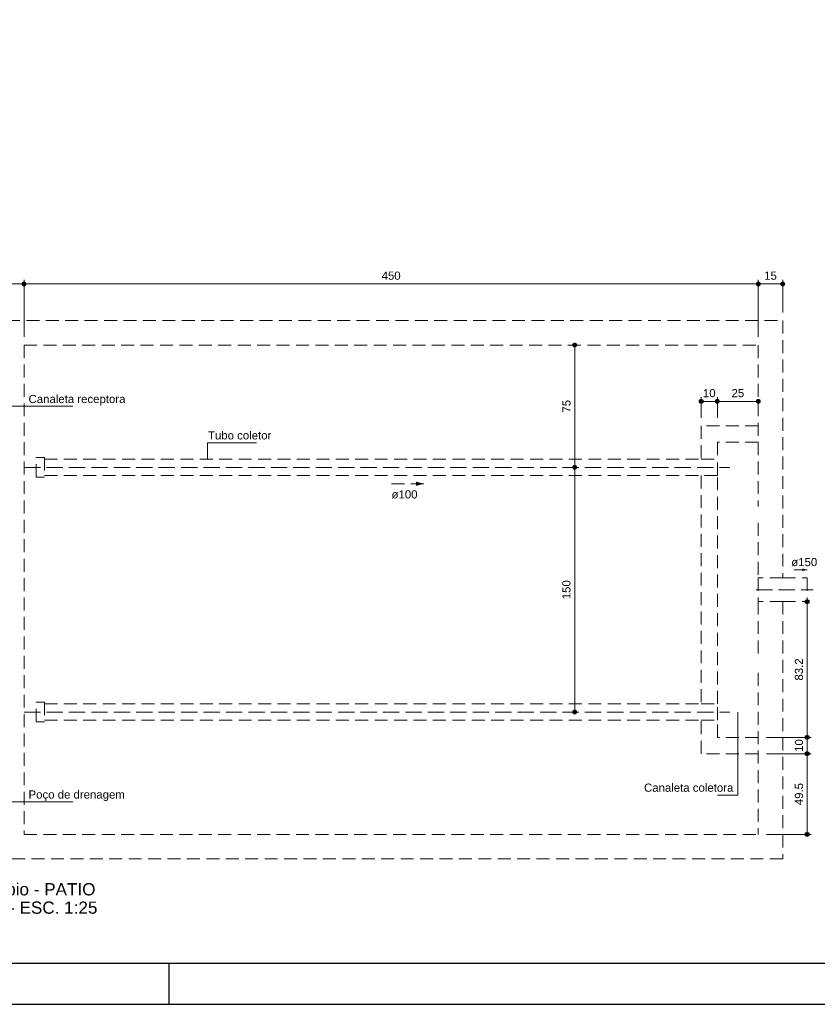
# Model space of a CAD drawing. Header units: millimetres. Extents: x 567 to 934, y -1 to 364.
# Tile 44 of 256: x 623 to 643, y -1 to 23. Entities that reach past the tile are written whole.
import ezdxf

# ---------------------------------------------------------------- set-up
doc = ezdxf.new("R2010")
doc.units = ezdxf.units.MM
doc.header["$MEASUREMENT"] = 0
for name, pattern in [('HIDDEN2', [0.47625, 0.3175, -0.15875]), ('JIS_02_4.0', [0.55, 0.4, -0.15]), ('NULL', [0])]:
    doc.linetypes.add(name, pattern=pattern)
doc.layers.get('0').update_dxf_attribs({"lineweight": 18})
for name, color, linetype, lineweight in [('DI-Cortes', 1, 'JIS_02_4.0', 5), ('DI-Cotas', 9, 'Continuous', 9), ('DI-Detalhes', 1, 'HIDDEN2', 9), ('DI-Eixos', 7, 'HIDDEN2', 9), ('DI-Títulos', 3, 'Continuous', 9)]:
    doc.layers.add(name, color=color, linetype=linetype, lineweight=lineweight)
doc.layers.add('FOLHA_PADRÃO', color=7, linetype='Continuous')
doc.styles.add('Arial', font='arial.ttf')

# ---------------------------------------------------------------- blocks, each defined once
blk = doc.blocks.new('A1EST. 1500')
at = {"layer": 'FOLHA_PADRÃO', "color": 1, "linetype": 'Continuous'}
for p, q in [((59.5, 0), (59.5, 1)), ((0, 0), (150.008, 0))]:
    blk.add_line(p, q, dxfattribs=at)
at = {"layer": 'FOLHA_PADRÃO', "color": 6, "linetype": 'Continuous'}
blk.add_lwpolyline([(149, 58.4), (149, 1), (1, 1), (1, 58.4), (149, 58.4)], dxfattribs=at)

msp = doc.modelspace()

# ---------------------------------------------------------------- hatches: boundary and pattern name
at = {"layer": 'DI-Cotas', "linetype": 'Continuous'}
for points in [[(623.443, 16.571), (623.443, 16.576), (623.442, 16.58), (623.441, 16.584), (623.44, 16.588), (623.438, 16.592), (623.436, 16.596), (623.434, 16.6), (623.431, 16.603), (623.428, 16.607), (623.425, 16.61), (623.422, 16.612), (623.418, 16.615), (623.414, 16.617), (623.41, 16.618), (623.406, 16.62), (623.402, 16.62), (623.397, 16.621), (623.393, 16.621), (623.389, 16.621), (623.384, 16.62), (623.38, 16.62), (623.376, 16.618), (623.372, 16.617), (623.368, 16.615), (623.364, 16.612), (623.361, 16.61), (623.358, 16.607), (623.355, 16.603), (623.352, 16.6), (623.35, 16.596), (623.348, 16.592), (623.346, 16.588), (623.345, 16.584), (623.344, 16.58), (623.343, 16.576), (623.343, 16.571), (623.343, 16.567), (623.344, 16.563), (623.345, 16.558), (623.346, 16.554), (623.348, 16.55), (623.35, 16.546), (623.352, 16.543), (623.355, 16.539), (623.358, 16.536), (623.361, 16.533), (623.364, 16.53), (623.368, 16.528), (623.372, 16.526), (623.376, 16.524), (623.38, 16.523), (623.384, 16.522), (623.389, 16.521), (623.393, 16.521), (623.397, 16.521), (623.402, 16.522), (623.406, 16.523), (623.41, 16.524), (623.414, 16.526), (623.418, 16.528), (623.422, 16.53), (623.425, 16.533), (623.428, 16.536), (623.431, 16.539), (623.434, 16.543), (623.436, 16.546), (623.438, 16.55), (623.44, 16.554), (623.441, 16.558), (623.442, 16.563), (623.443, 16.567)], [(623.443, 16.571), (623.443, 16.576), (623.442, 16.58), (623.441, 16.584), (623.44, 16.588), (623.438, 16.592), (623.436, 16.596), (623.434, 16.6), (623.431, 16.603), (623.428, 16.607), (623.425, 16.61), (623.422, 16.612), (623.418, 16.615), (623.414, 16.617), (623.41, 16.618), (623.406, 16.62), (623.402, 16.62), (623.397, 16.621), (623.393, 16.621), (623.389, 16.621), (623.384, 16.62), (623.38, 16.62), (623.376, 16.618), (623.372, 16.617), (623.368, 16.615), (623.364, 16.612), (623.361, 16.61), (623.358, 16.607), (623.355, 16.603), (623.352, 16.6), (623.35, 16.596), (623.348, 16.592), (623.346, 16.588), (623.345, 16.584), (623.344, 16.58), (623.343, 16.576), (623.343, 16.571), (623.343, 16.567), (623.344, 16.563), (623.345, 16.558), (623.346, 16.554), (623.348, 16.55), (623.35, 16.546), (623.352, 16.543), (623.355, 16.539), (623.358, 16.536), (623.361, 16.533), (623.364, 16.53), (623.368, 16.528), (623.372, 16.526), (623.376, 16.524), (623.38, 16.523), (623.384, 16.522), (623.389, 16.521), (623.393, 16.521), (623.397, 16.521), (623.402, 16.522), (623.406, 16.523), (623.41, 16.524), (623.414, 16.526), (623.418, 16.528), (623.422, 16.53), (623.425, 16.533), (623.428, 16.536), (623.431, 16.539), (623.434, 16.543), (623.436, 16.546), (623.438, 16.55), (623.44, 16.554), (623.441, 16.558), (623.442, 16.563), (623.443, 16.567)], [(641.443, 16.571), (641.443, 16.576), (641.442, 16.58), (641.441, 16.584), (641.44, 16.588), (641.438, 16.592), (641.436, 16.596), (641.434, 16.6), (641.431, 16.603), (641.428, 16.607), (641.425, 16.61), (641.422, 16.612), (641.418, 16.615), (641.414, 16.617), (641.41, 16.618), (641.406, 16.62), (641.402, 16.62), (641.397, 16.621), (641.393, 16.621), (641.389, 16.621), (641.384, 16.62), (641.38, 16.62), (641.376, 16.618), (641.372, 16.617), (641.368, 16.615), (641.364, 16.612), (641.361, 16.61), (641.358, 16.607), (641.355, 16.603), (641.352, 16.6), (641.35, 16.596), (641.348, 16.592), (641.346, 16.588), (641.345, 16.584), (641.344, 16.58), (641.343, 16.576), (641.343, 16.571), (641.343, 16.567), (641.344, 16.563), (641.345, 16.558), (641.346, 16.554), (641.348, 16.55), (641.35, 16.546), (641.352, 16.543), (641.355, 16.539), (641.358, 16.536), (641.361, 16.533), (641.364, 16.53), (641.368, 16.528), (641.372, 16.526), (641.376, 16.524), (641.38, 16.523), (641.384, 16.522), (641.389, 16.521), (641.393, 16.521), (641.397, 16.521), (641.402, 16.522), (641.406, 16.523), (641.41, 16.524), (641.414, 16.526), (641.418, 16.528), (641.422, 16.53), (641.425, 16.533), (641.428, 16.536), (641.431, 16.539), (641.434, 16.543), (641.436, 16.546), (641.438, 16.55), (641.44, 16.554), (641.441, 16.558), (641.442, 16.563), (641.443, 16.567)], [(641.443, 16.571), (641.443, 16.576), (641.442, 16.58), (641.441, 16.584), (641.44, 16.588), (641.438, 16.592), (641.436, 16.596), (641.434, 16.6), (641.431, 16.603), (641.428, 16.607), (641.425, 16.61), (641.422, 16.612), (641.418, 16.615), (641.414, 16.617), (641.41, 16.618), (641.406, 16.62), (641.402, 16.62), (641.397, 16.621), (641.393, 16.621), (641.389, 16.621), (641.384, 16.62), (641.38, 16.62), (641.376, 16.618), (641.372, 16.617), (641.368, 16.615), (641.364, 16.612), (641.361, 16.61), (641.358, 16.607), (641.355, 16.603), (641.352, 16.6), (641.35, 16.596), (641.348, 16.592), (641.346, 16.588), (641.345, 16.584), (641.344, 16.58), (641.343, 16.576), (641.343, 16.571), (641.343, 16.567), (641.344, 16.563), (641.345, 16.558), (641.346, 16.554), (641.348, 16.55), (641.35, 16.546), (641.352, 16.543), (641.355, 16.539), (641.358, 16.536), (641.361, 16.533), (641.364, 16.53), (641.368, 16.528), (641.372, 16.526), (641.376, 16.524), (641.38, 16.523), (641.384, 16.522), (641.389, 16.521), (641.393, 16.521), (641.397, 16.521), (641.402, 16.522), (641.406, 16.523), (641.41, 16.524), (641.414, 16.526), (641.418, 16.528), (641.422, 16.53), (641.425, 16.533), (641.428, 16.536), (641.431, 16.539), (641.434, 16.543), (641.436, 16.546), (641.438, 16.55), (641.44, 16.554), (641.441, 16.558), (641.442, 16.563), (641.443, 16.567)], [(642.043, 16.571), (642.043, 16.576), (642.042, 16.58), (642.041, 16.584), (642.04, 16.588), (642.038, 16.592), (642.036, 16.596), (642.034, 16.6), (642.031, 16.603), (642.028, 16.607), (642.025, 16.61), (642.022, 16.612), (642.018, 16.615), (642.014, 16.617), (642.01, 16.618), (642.006, 16.62), (642.002, 16.62), (641.997, 16.621), (641.993, 16.621), (641.989, 16.621), (641.984, 16.62), (641.98, 16.62), (641.976, 16.618), (641.972, 16.617), (641.968, 16.615), (641.964, 16.612), (641.961, 16.61), (641.958, 16.607), (641.955, 16.603), (641.952, 16.6), (641.95, 16.596), (641.948, 16.592), (641.946, 16.588), (641.945, 16.584), (641.944, 16.58), (641.943, 16.576), (641.943, 16.571), (641.943, 16.567), (641.944, 16.563), (641.945, 16.558), (641.946, 16.554), (641.948, 16.55), (641.95, 16.546), (641.952, 16.543), (641.955, 16.539), (641.958, 16.536), (641.961, 16.533), (641.964, 16.53), (641.968, 16.528), (641.972, 16.526), (641.976, 16.524), (641.98, 16.523), (641.984, 16.522), (641.989, 16.521), (641.993, 16.521), (641.997, 16.521), (642.002, 16.522), (642.006, 16.523), (642.01, 16.524), (642.014, 16.526), (642.018, 16.528), (642.022, 16.53), (642.025, 16.533), (642.028, 16.536), (642.031, 16.539), (642.034, 16.543), (642.036, 16.546), (642.038, 16.55), (642.04, 16.554), (642.041, 16.558), (642.042, 16.563), (642.043, 16.567)], [(636.943, 15.071), (636.943, 15.076), (636.942, 15.08), (636.941, 15.084), (636.94, 15.088), (636.938, 15.092), (636.936, 15.096), (636.934, 15.1), (636.931, 15.103), (636.928, 15.107), (636.925, 15.11), (636.922, 15.112), (636.918, 15.115), (636.914, 15.117), (636.91, 15.118), (636.906, 15.12), (636.902, 15.12), (636.897, 15.121), (636.893, 15.121), (636.889, 15.121), (636.884, 15.12), (636.88, 15.12), (636.876, 15.118), (636.872, 15.117), (636.868, 15.115), (636.864, 15.112), (636.861, 15.11), (636.858, 15.107), (636.855, 15.103), (636.852, 15.1), (636.85, 15.096), (636.848, 15.092), (636.846, 15.088), (636.845, 15.084), (636.844, 15.08), (636.843, 15.076), (636.843, 15.071), (636.843, 15.067), (636.844, 15.063), (636.845, 15.058), (636.846, 15.054), (636.848, 15.05), (636.85, 15.046), (636.852, 15.043), (636.855, 15.039), (636.858, 15.036), (636.861, 15.033), (636.864, 15.03), (636.868, 15.028), (636.872, 15.026), (636.876, 15.024), (636.88, 15.023), (636.884, 15.022), (636.889, 15.021), (636.893, 15.021), (636.897, 15.021), (636.902, 15.022), (636.906, 15.023), (636.91, 15.024), (636.914, 15.026), (636.918, 15.028), (636.922, 15.03), (636.925, 15.033), (636.928, 15.036), (636.931, 15.039), (636.934, 15.043), (636.936, 15.046), (636.938, 15.05), (636.94, 15.054), (636.941, 15.058), (636.942, 15.063), (636.943, 15.067)], [(640.043, 13.691), (640.043, 13.696), (640.042, 13.7), (640.041, 13.704), (640.04, 13.708), (640.038, 13.712), (640.036, 13.716), (640.034, 13.72), (640.031, 13.723), (640.028, 13.727), (640.025, 13.73), (640.022, 13.732), (640.018, 13.735), (640.014, 13.737), (640.01, 13.738), (640.006, 13.74), (640.002, 13.74), (639.997, 13.741), (639.993, 13.741), (639.989, 13.741), (639.984, 13.74), (639.98, 13.74), (639.976, 13.738), (639.972, 13.737), (639.968, 13.735), (639.964, 13.732), (639.961, 13.73), (639.958, 13.727), (639.955, 13.723), (639.952, 13.72), (639.95, 13.716), (639.948, 13.712), (639.946, 13.708), (639.945, 13.704), (639.944, 13.7), (639.943, 13.696), (639.943, 13.691), (639.943, 13.687), (639.944, 13.683), (639.945, 13.678), (639.946, 13.674), (639.948, 13.67), (639.95, 13.666), (639.952, 13.663), (639.955, 13.659), (639.958, 13.656), (639.961, 13.653), (639.964, 13.65), (639.968, 13.648), (639.972, 13.646), (639.976, 13.644), (639.98, 13.643), (639.984, 13.642), (639.989, 13.641), (639.993, 13.641), (639.997, 13.641), (640.002, 13.642), (640.006, 13.643), (640.01, 13.644), (640.014, 13.646), (640.018, 13.648), (640.022, 13.65), (640.025, 13.653), (640.028, 13.656), (640.031, 13.659), (640.034, 13.663), (640.036, 13.666), (640.038, 13.67), (640.04, 13.674), (640.041, 13.678), (640.042, 13.683), (640.043, 13.687)], [(640.443, 13.691), (640.443, 13.696), (640.442, 13.7), (640.441, 13.704), (640.44, 13.708), (640.438, 13.712), (640.436, 13.716), (640.434, 13.72), (640.431, 13.723), (640.428, 13.727), (640.425, 13.73), (640.422, 13.732), (640.418, 13.735), (640.414, 13.737), (640.41, 13.738), (640.406, 13.74), (640.402, 13.74), (640.397, 13.741), (640.393, 13.741), (640.389, 13.741), (640.384, 13.74), (640.38, 13.74), (640.376, 13.738), (640.372, 13.737), (640.368, 13.735), (640.364, 13.732), (640.361, 13.73), (640.358, 13.727), (640.355, 13.723), (640.352, 13.72), (640.35, 13.716), (640.348, 13.712), (640.346, 13.708), (640.345, 13.704), (640.344, 13.7), (640.343, 13.696), (640.343, 13.691), (640.343, 13.687), (640.344, 13.683), (640.345, 13.678), (640.346, 13.674), (640.348, 13.67), (640.35, 13.666), (640.352, 13.663), (640.355, 13.659), (640.358, 13.656), (640.361, 13.653), (640.364, 13.65), (640.368, 13.648), (640.372, 13.646), (640.376, 13.644), (640.38, 13.643), (640.384, 13.642), (640.389, 13.641), (640.393, 13.641), (640.397, 13.641), (640.402, 13.642), (640.406, 13.643), (640.41, 13.644), (640.414, 13.646), (640.418, 13.648), (640.422, 13.65), (640.425, 13.653), (640.428, 13.656), (640.431, 13.659), (640.434, 13.663), (640.436, 13.666), (640.438, 13.67), (640.44, 13.674), (640.441, 13.678), (640.442, 13.683), (640.443, 13.687)], [(640.443, 13.691), (640.443, 13.696), (640.442, 13.7), (640.441, 13.704), (640.44, 13.708), (640.438, 13.712), (640.436, 13.716), (640.434, 13.72), (640.431, 13.723), (640.428, 13.727), (640.425, 13.73), (640.422, 13.732), (640.418, 13.735), (640.414, 13.737), (640.41, 13.738), (640.406, 13.74), (640.402, 13.74), (640.397, 13.741), (640.393, 13.741), (640.389, 13.741), (640.384, 13.74), (640.38, 13.74), (640.376, 13.738), (640.372, 13.737), (640.368, 13.735), (640.364, 13.732), (640.361, 13.73), (640.358, 13.727), (640.355, 13.723), (640.352, 13.72), (640.35, 13.716), (640.348, 13.712), (640.346, 13.708), (640.345, 13.704), (640.344, 13.7), (640.343, 13.696), (640.343, 13.691), (640.343, 13.687), (640.344, 13.683), (640.345, 13.678), (640.346, 13.674), (640.348, 13.67), (640.35, 13.666), (640.352, 13.663), (640.355, 13.659), (640.358, 13.656), (640.361, 13.653), (640.364, 13.65), (640.368, 13.648), (640.372, 13.646), (640.376, 13.644), (640.38, 13.643), (640.384, 13.642), (640.389, 13.641), (640.393, 13.641), (640.397, 13.641), (640.402, 13.642), (640.406, 13.643), (640.41, 13.644), (640.414, 13.646), (640.418, 13.648), (640.422, 13.65), (640.425, 13.653), (640.428, 13.656), (640.431, 13.659), (640.434, 13.663), (640.436, 13.666), (640.438, 13.67), (640.44, 13.674), (640.441, 13.678), (640.442, 13.683), (640.443, 13.687)], [(641.443, 13.691), (641.443, 13.696), (641.442, 13.7), (641.441, 13.704), (641.44, 13.708), (641.438, 13.712), (641.436, 13.716), (641.434, 13.72), (641.431, 13.723), (641.428, 13.727), (641.425, 13.73), (641.422, 13.732), (641.418, 13.735), (641.414, 13.737), (641.41, 13.738), (641.406, 13.74), (641.402, 13.74), (641.397, 13.741), (641.393, 13.741), (641.389, 13.741), (641.384, 13.74), (641.38, 13.74), (641.376, 13.738), (641.372, 13.737), (641.368, 13.735), (641.364, 13.732), (641.361, 13.73), (641.358, 13.727), (641.355, 13.723), (641.352, 13.72), (641.35, 13.716), (641.348, 13.712), (641.346, 13.708), (641.345, 13.704), (641.344, 13.7), (641.343, 13.696), (641.343, 13.691), (641.343, 13.687), (641.344, 13.683), (641.345, 13.678), (641.346, 13.674), (641.348, 13.67), (641.35, 13.666), (641.352, 13.663), (641.355, 13.659), (641.358, 13.656), (641.361, 13.653), (641.364, 13.65), (641.368, 13.648), (641.372, 13.646), (641.376, 13.644), (641.38, 13.643), (641.384, 13.642), (641.389, 13.641), (641.393, 13.641), (641.397, 13.641), (641.402, 13.642), (641.406, 13.643), (641.41, 13.644), (641.414, 13.646), (641.418, 13.648), (641.422, 13.65), (641.425, 13.653), (641.428, 13.656), (641.431, 13.659), (641.434, 13.663), (641.436, 13.666), (641.438, 13.67), (641.44, 13.674), (641.441, 13.678), (641.442, 13.683), (641.443, 13.687)], [(636.943, 12.071), (636.943, 12.076), (636.942, 12.08), (636.941, 12.084), (636.94, 12.088), (636.938, 12.092), (636.936, 12.096), (636.934, 12.1), (636.931, 12.103), (636.928, 12.107), (636.925, 12.11), (636.922, 12.112), (636.918, 12.115), (636.914, 12.117), (636.91, 12.118), (636.906, 12.12), (636.902, 12.12), (636.897, 12.121), (636.893, 12.121), (636.889, 12.121), (636.884, 12.12), (636.88, 12.12), (636.876, 12.118), (636.872, 12.117), (636.868, 12.115), (636.864, 12.112), (636.861, 12.11), (636.858, 12.107), (636.855, 12.103), (636.852, 12.1), (636.85, 12.096), (636.848, 12.092), (636.846, 12.088), (636.845, 12.084), (636.844, 12.08), (636.843, 12.076), (636.843, 12.071), (636.843, 12.067), (636.844, 12.063), (636.845, 12.058), (636.846, 12.054), (636.848, 12.05), (636.85, 12.046), (636.852, 12.043), (636.855, 12.039), (636.858, 12.036), (636.861, 12.033), (636.864, 12.03), (636.868, 12.028), (636.872, 12.026), (636.876, 12.024), (636.88, 12.023), (636.884, 12.022), (636.889, 12.021), (636.893, 12.021), (636.897, 12.021), (636.902, 12.022), (636.906, 12.023), (636.91, 12.024), (636.914, 12.026), (636.918, 12.028), (636.922, 12.03), (636.925, 12.033), (636.928, 12.036), (636.931, 12.039), (636.934, 12.043), (636.936, 12.046), (636.938, 12.05), (636.94, 12.054), (636.941, 12.058), (636.942, 12.063), (636.943, 12.067)], [(636.943, 12.071), (636.943, 12.076), (636.942, 12.08), (636.941, 12.084), (636.94, 12.088), (636.938, 12.092), (636.936, 12.096), (636.934, 12.1), (636.931, 12.103), (636.928, 12.107), (636.925, 12.11), (636.922, 12.112), (636.918, 12.115), (636.914, 12.117), (636.91, 12.118), (636.906, 12.12), (636.902, 12.12), (636.897, 12.121), (636.893, 12.121), (636.889, 12.121), (636.884, 12.12), (636.88, 12.12), (636.876, 12.118), (636.872, 12.117), (636.868, 12.115), (636.864, 12.112), (636.861, 12.11), (636.858, 12.107), (636.855, 12.103), (636.852, 12.1), (636.85, 12.096), (636.848, 12.092), (636.846, 12.088), (636.845, 12.084), (636.844, 12.08), (636.843, 12.076), (636.843, 12.071), (636.843, 12.067), (636.844, 12.063), (636.845, 12.058), (636.846, 12.054), (636.848, 12.05), (636.85, 12.046), (636.852, 12.043), (636.855, 12.039), (636.858, 12.036), (636.861, 12.033), (636.864, 12.03), (636.868, 12.028), (636.872, 12.026), (636.876, 12.024), (636.88, 12.023), (636.884, 12.022), (636.889, 12.021), (636.893, 12.021), (636.897, 12.021), (636.902, 12.022), (636.906, 12.023), (636.91, 12.024), (636.914, 12.026), (636.918, 12.028), (636.922, 12.03), (636.925, 12.033), (636.928, 12.036), (636.931, 12.039), (636.934, 12.043), (636.936, 12.046), (636.938, 12.05), (636.94, 12.054), (636.941, 12.058), (636.942, 12.063), (636.943, 12.067)], [(642.643, 8.781), (642.643, 8.786), (642.642, 8.79), (642.641, 8.794), (642.64, 8.798), (642.638, 8.802), (642.636, 8.806), (642.634, 8.81), (642.631, 8.813), (642.628, 8.817), (642.625, 8.82), (642.622, 8.822), (642.618, 8.825), (642.614, 8.827), (642.61, 8.828), (642.606, 8.83), (642.602, 8.83), (642.597, 8.831), (642.593, 8.831), (642.589, 8.831), (642.584, 8.83), (642.58, 8.83), (642.576, 8.828), (642.572, 8.827), (642.568, 8.825), (642.564, 8.822), (642.561, 8.82), (642.558, 8.817), (642.555, 8.813), (642.552, 8.81), (642.55, 8.806), (642.548, 8.802), (642.546, 8.798), (642.545, 8.794), (642.544, 8.79), (642.543, 8.786), (642.543, 8.781), (642.543, 8.777), (642.544, 8.773), (642.545, 8.768), (642.546, 8.764), (642.548, 8.76), (642.55, 8.756), (642.552, 8.753), (642.555, 8.749), (642.558, 8.746), (642.561, 8.743), (642.564, 8.74), (642.568, 8.738), (642.572, 8.736), (642.576, 8.734), (642.58, 8.733), (642.584, 8.732), (642.589, 8.731), (642.593, 8.731), (642.597, 8.731), (642.602, 8.732), (642.606, 8.733), (642.61, 8.734), (642.614, 8.736), (642.618, 8.738), (642.622, 8.74), (642.625, 8.743), (642.628, 8.746), (642.631, 8.749), (642.634, 8.753), (642.636, 8.756), (642.638, 8.76), (642.64, 8.764), (642.641, 8.768), (642.642, 8.773), (642.643, 8.777)], [(636.943, 6.071), (636.943, 6.076), (636.942, 6.08), (636.941, 6.084), (636.94, 6.088), (636.938, 6.092), (636.936, 6.096), (636.934, 6.1), (636.931, 6.103), (636.928, 6.107), (636.925, 6.11), (636.922, 6.112), (636.918, 6.115), (636.914, 6.117), (636.91, 6.118), (636.906, 6.12), (636.902, 6.12), (636.897, 6.121), (636.893, 6.121), (636.889, 6.121), (636.884, 6.12), (636.88, 6.12), (636.876, 6.118), (636.872, 6.117), (636.868, 6.115), (636.864, 6.112), (636.861, 6.11), (636.858, 6.107), (636.855, 6.103), (636.852, 6.1), (636.85, 6.096), (636.848, 6.092), (636.846, 6.088), (636.845, 6.084), (636.844, 6.08), (636.843, 6.076), (636.843, 6.071), (636.843, 6.067), (636.844, 6.063), (636.845, 6.058), (636.846, 6.054), (636.848, 6.05), (636.85, 6.046), (636.852, 6.043), (636.855, 6.039), (636.858, 6.036), (636.861, 6.033), (636.864, 6.03), (636.868, 6.028), (636.872, 6.026), (636.876, 6.024), (636.88, 6.023), (636.884, 6.022), (636.889, 6.021), (636.893, 6.021), (636.897, 6.021), (636.902, 6.022), (636.906, 6.023), (636.91, 6.024), (636.914, 6.026), (636.918, 6.028), (636.922, 6.03), (636.925, 6.033), (636.928, 6.036), (636.931, 6.039), (636.934, 6.043), (636.936, 6.046), (636.938, 6.05), (636.94, 6.054), (636.941, 6.058), (636.942, 6.063), (636.943, 6.067)], [(642.643, 5.451), (642.643, 5.456), (642.642, 5.46), (642.641, 5.464), (642.64, 5.468), (642.638, 5.472), (642.636, 5.476), (642.634, 5.48), (642.631, 5.483), (642.628, 5.487), (642.625, 5.49), (642.622, 5.492), (642.618, 5.495), (642.614, 5.497), (642.61, 5.498), (642.606, 5.5), (642.602, 5.5), (642.597, 5.501), (642.593, 5.501), (642.589, 5.501), (642.584, 5.5), (642.58, 5.5), (642.576, 5.498), (642.572, 5.497), (642.568, 5.495), (642.564, 5.492), (642.561, 5.49), (642.558, 5.487), (642.555, 5.483), (642.552, 5.48), (642.55, 5.476), (642.548, 5.472), (642.546, 5.468), (642.545, 5.464), (642.544, 5.46), (642.543, 5.456), (642.543, 5.451), (642.543, 5.447), (642.544, 5.443), (642.545, 5.438), (642.546, 5.434), (642.548, 5.43), (642.55, 5.426), (642.552, 5.423), (642.555, 5.419), (642.558, 5.416), (642.561, 5.413), (642.564, 5.41), (642.568, 5.408), (642.572, 5.406), (642.576, 5.404), (642.58, 5.403), (642.584, 5.402), (642.589, 5.401), (642.593, 5.401), (642.597, 5.401), (642.602, 5.402), (642.606, 5.403), (642.61, 5.404), (642.614, 5.406), (642.618, 5.408), (642.622, 5.41), (642.625, 5.413), (642.628, 5.416), (642.631, 5.419), (642.634, 5.423), (642.636, 5.426), (642.638, 5.43), (642.64, 5.434), (642.641, 5.438), (642.642, 5.443), (642.643, 5.447)], [(642.643, 5.451), (642.643, 5.456), (642.642, 5.46), (642.641, 5.464), (642.64, 5.468), (642.638, 5.472), (642.636, 5.476), (642.634, 5.48), (642.631, 5.483), (642.628, 5.487), (642.625, 5.49), (642.622, 5.492), (642.618, 5.495), (642.614, 5.497), (642.61, 5.498), (642.606, 5.5), (642.602, 5.5), (642.597, 5.501), (642.593, 5.501), (642.589, 5.501), (642.584, 5.5), (642.58, 5.5), (642.576, 5.498), (642.572, 5.497), (642.568, 5.495), (642.564, 5.492), (642.561, 5.49), (642.558, 5.487), (642.555, 5.483), (642.552, 5.48), (642.55, 5.476), (642.548, 5.472), (642.546, 5.468), (642.545, 5.464), (642.544, 5.46), (642.543, 5.456), (642.543, 5.451), (642.543, 5.447), (642.544, 5.443), (642.545, 5.438), (642.546, 5.434), (642.548, 5.43), (642.55, 5.426), (642.552, 5.423), (642.555, 5.419), (642.558, 5.416), (642.561, 5.413), (642.564, 5.41), (642.568, 5.408), (642.572, 5.406), (642.576, 5.404), (642.58, 5.403), (642.584, 5.402), (642.589, 5.401), (642.593, 5.401), (642.597, 5.401), (642.602, 5.402), (642.606, 5.403), (642.61, 5.404), (642.614, 5.406), (642.618, 5.408), (642.622, 5.41), (642.625, 5.413), (642.628, 5.416), (642.631, 5.419), (642.634, 5.423), (642.636, 5.426), (642.638, 5.43), (642.64, 5.434), (642.641, 5.438), (642.642, 5.443), (642.643, 5.447)], [(642.643, 5.051), (642.643, 5.056), (642.642, 5.06), (642.641, 5.064), (642.64, 5.068), (642.638, 5.072), (642.636, 5.076), (642.634, 5.08), (642.631, 5.083), (642.628, 5.087), (642.625, 5.09), (642.622, 5.092), (642.618, 5.095), (642.614, 5.097), (642.61, 5.098), (642.606, 5.1), (642.602, 5.1), (642.597, 5.101), (642.593, 5.101), (642.589, 5.101), (642.584, 5.1), (642.58, 5.1), (642.576, 5.098), (642.572, 5.097), (642.568, 5.095), (642.564, 5.092), (642.561, 5.09), (642.558, 5.087), (642.555, 5.083), (642.552, 5.08), (642.55, 5.076), (642.548, 5.072), (642.546, 5.068), (642.545, 5.064), (642.544, 5.06), (642.543, 5.056), (642.543, 5.051), (642.543, 5.047), (642.544, 5.043), (642.545, 5.038), (642.546, 5.034), (642.548, 5.03), (642.55, 5.026), (642.552, 5.023), (642.555, 5.019), (642.558, 5.016), (642.561, 5.013), (642.564, 5.01), (642.568, 5.008), (642.572, 5.006), (642.576, 5.004), (642.58, 5.003), (642.584, 5.002), (642.589, 5.001), (642.593, 5.001), (642.597, 5.001), (642.602, 5.002), (642.606, 5.003), (642.61, 5.004), (642.614, 5.006), (642.618, 5.008), (642.622, 5.01), (642.625, 5.013), (642.628, 5.016), (642.631, 5.019), (642.634, 5.023), (642.636, 5.026), (642.638, 5.03), (642.64, 5.034), (642.641, 5.038), (642.642, 5.043), (642.643, 5.047)], [(642.643, 5.051), (642.643, 5.056), (642.642, 5.06), (642.641, 5.064), (642.64, 5.068), (642.638, 5.072), (642.636, 5.076), (642.634, 5.08), (642.631, 5.083), (642.628, 5.087), (642.625, 5.09), (642.622, 5.092), (642.618, 5.095), (642.614, 5.097), (642.61, 5.098), (642.606, 5.1), (642.602, 5.1), (642.597, 5.101), (642.593, 5.101), (642.589, 5.101), (642.584, 5.1), (642.58, 5.1), (642.576, 5.098), (642.572, 5.097), (642.568, 5.095), (642.564, 5.092), (642.561, 5.09), (642.558, 5.087), (642.555, 5.083), (642.552, 5.08), (642.55, 5.076), (642.548, 5.072), (642.546, 5.068), (642.545, 5.064), (642.544, 5.06), (642.543, 5.056), (642.543, 5.051), (642.543, 5.047), (642.544, 5.043), (642.545, 5.038), (642.546, 5.034), (642.548, 5.03), (642.55, 5.026), (642.552, 5.023), (642.555, 5.019), (642.558, 5.016), (642.561, 5.013), (642.564, 5.01), (642.568, 5.008), (642.572, 5.006), (642.576, 5.004), (642.58, 5.003), (642.584, 5.002), (642.589, 5.001), (642.593, 5.001), (642.597, 5.001), (642.602, 5.002), (642.606, 5.003), (642.61, 5.004), (642.614, 5.006), (642.618, 5.008), (642.622, 5.01), (642.625, 5.013), (642.628, 5.016), (642.631, 5.019), (642.634, 5.023), (642.636, 5.026), (642.638, 5.03), (642.64, 5.034), (642.641, 5.038), (642.642, 5.043), (642.643, 5.047)], [(642.643, 3.071), (642.643, 3.076), (642.642, 3.08), (642.641, 3.084), (642.64, 3.088), (642.638, 3.092), (642.636, 3.096), (642.634, 3.1), (642.631, 3.103), (642.628, 3.107), (642.625, 3.11), (642.622, 3.112), (642.618, 3.115), (642.614, 3.117), (642.61, 3.118), (642.606, 3.12), (642.602, 3.12), (642.597, 3.121), (642.593, 3.121), (642.589, 3.121), (642.584, 3.12), (642.58, 3.12), (642.576, 3.118), (642.572, 3.117), (642.568, 3.115), (642.564, 3.112), (642.561, 3.11), (642.558, 3.107), (642.555, 3.103), (642.552, 3.1), (642.55, 3.096), (642.548, 3.092), (642.546, 3.088), (642.545, 3.084), (642.544, 3.08), (642.543, 3.076), (642.543, 3.071), (642.543, 3.067), (642.544, 3.063), (642.545, 3.058), (642.546, 3.054), (642.548, 3.05), (642.55, 3.046), (642.552, 3.043), (642.555, 3.039), (642.558, 3.036), (642.561, 3.033), (642.564, 3.03), (642.568, 3.028), (642.572, 3.026), (642.576, 3.024), (642.58, 3.023), (642.584, 3.022), (642.589, 3.021), (642.593, 3.021), (642.597, 3.021), (642.602, 3.022), (642.606, 3.023), (642.61, 3.024), (642.614, 3.026), (642.618, 3.028), (642.622, 3.03), (642.625, 3.033), (642.628, 3.036), (642.631, 3.039), (642.634, 3.043), (642.636, 3.046), (642.638, 3.05), (642.64, 3.054), (642.641, 3.058), (642.642, 3.063), (642.643, 3.067)]]:
    msp.add_hatch(color=9, dxfattribs=at).paths.add_polyline_path(points)
at = {"layer": 'DI-Detalhes', "linetype": 'Continuous', "lineweight": 9}
for points in [[(633.193, 11.671), (633, 11.723), (633, 11.619)], [(642.593, 9.561), (642.477, 9.592), (642.477, 9.53)]]:
    msp.add_hatch(color=1, dxfattribs=at).paths.add_polyline_path(points)

# ---------------------------------------------------------------- linework, layer by layer
at = {"layer": 'DI-Cortes', "color": 1, "linetype": 'JIS_02_4.0', "lineweight": 5}
for p, q in [((623.393, 12.071), (640.693, 12.071)), ((641.343, 9.071), (642.743, 9.071)), ((623.393, 6.071), (640.693, 6.071))]:
    msp.add_line(p, q, dxfattribs=at)
at = {"layer": 'DI-Cotas', "color": 9, "linetype": 'Continuous', "lineweight": 9}
for p, q in [((623.393, 15.271), (623.393, 16.671)), ((623.393, 15.271), (623.393, 16.671)), ((641.393, 15.271), (641.393, 16.671)), ((641.393, 15.271), (641.393, 16.671)), ((641.993, 15.871), (641.993, 16.671)), ((623.393, 16.571), (622.793, 16.571)), ((641.393, 16.571), (623.393, 16.571)), ((641.993, 16.571), (641.393, 16.571)), ((636.893, 12.071), (636.893, 15.071)), ((639.993, 13.291), (639.993, 13.791)), ((640.393, 13.291), (640.393, 13.791)), ((640.393, 13.291), (640.393, 13.791)), ((640.393, 13.691), (639.993, 13.691)), ((641.393, 13.691), (640.393, 13.691)), ((627.893, 12.671), (629.093, 12.671)), ((627.893, 12.671), (629.093, 12.671)), ((636.893, 12.071), (636.793, 12.071)), ((636.893, 6.071), (636.893, 12.071)), ((642.593, 8.781), (642.493, 8.781)), ((642.593, 5.451), (642.593, 8.781)), ((636.893, 6.071), (636.793, 6.071)), ((641.593, 5.451), (642.693, 5.451)), ((641.593, 5.451), (642.693, 5.451)), ((642.593, 5.051), (642.593, 5.451)), ((641.593, 5.051), (642.693, 5.051)), ((641.593, 5.051), (642.693, 5.051)), ((642.593, 3.071), (642.593, 5.051)), ((640.893, 4.031), (640.393, 4.031)), ((641.593, 3.071), (642.693, 3.071))]:
    msp.add_line(p, q, dxfattribs=at)
for points in [[(622.393, 13.571), (624.593, 13.571)], [(627.893, 12.271), (627.893, 12.671)], [(640.893, 6.071), (640.893, 4.031)], [(622.393, 3.871), (624.593, 3.871)]]:
    msp.add_lwpolyline(points, dxfattribs=at)
for centre in [(623.393, 16.571), (623.393, 16.571), (641.393, 16.571), (641.393, 16.571), (641.993, 16.571), (636.893, 15.071), (639.993, 13.691), (640.393, 13.691), (640.393, 13.691), (641.393, 13.691), (636.893, 12.071), (636.893, 12.071), (642.593, 8.781), (636.893, 6.071), (642.593, 5.451), (642.593, 5.451), (642.593, 5.051), (642.593, 5.051), (642.593, 3.071)]:
    msp.add_circle(centre, 0.05, dxfattribs=at)
at = {"layer": 'DI-Detalhes', "color": 1, "linetype": 'HIDDEN2', "lineweight": 9}
for p, q in [((623.893, 12.271), (639.993, 12.271)), ((640.393, 11.871), (640.393, 12.271)), ((623.893, 11.871), (639.993, 11.871)), ((641.393, 9.361), (641.393, 8.781)), ((641.993, 9.361), (642.593, 9.361)), ((642.593, 9.361), (642.593, 8.781)), ((641.993, 8.781), (642.593, 8.781)), ((623.893, 6.271), (639.993, 6.271)), ((640.393, 5.871), (640.393, 6.271)), ((623.893, 5.871), (639.993, 5.871))]:
    msp.add_line(p, q, dxfattribs=at)
at = {"layer": 'DI-Detalhes'}
for points in [[(623.693, 12.311), (623.893, 12.311), (623.893, 11.831), (623.693, 11.831), (623.693, 12.311)], [(623.693, 6.311), (623.893, 6.311), (623.893, 5.831), (623.693, 5.831), (623.693, 6.311)]]:
    msp.add_lwpolyline(points, dxfattribs=at)
at = {"layer": 'DI-Detalhes', "color": 1, "linetype": 'HIDDEN2', "lineweight": 9}
for points in [[(633.193, 11.671), (632.393, 11.671)], [(642.593, 9.561), (642.193, 9.561)]]:
    msp.add_lwpolyline(points, dxfattribs=at)
at = {"layer": 'DI-Eixos', "color": 7, "linetype": 'HIDDEN2', "lineweight": 9}
for p, q in [((620.593, 15.671), (641.993, 15.671)), ((641.993, 15.671), (641.993, 9.361)), ((623.393, 15.071), (623.393, 3.071)), ((623.393, 15.071), (641.393, 15.071)), ((641.393, 15.071), (641.393, 11.111)), ((641.393, 13.091), (639.993, 13.091)), ((639.993, 13.091), (639.993, 12.271)), ((641.393, 12.691), (640.393, 12.691)), ((640.393, 12.691), (640.393, 12.271)), ((639.993, 12.271), (640.393, 12.271)), ((641.393, 10.711), (641.393, 9.361)), ((641.993, 9.361), (641.393, 9.361)), ((641.993, 8.781), (641.393, 8.781)), ((641.393, 8.781), (641.393, 7.431)), ((641.993, 8.781), (641.993, 2.471)), ((641.393, 7.031), (641.393, 3.071)), ((639.993, 5.051), (639.993, 5.871)), ((639.993, 5.871), (640.393, 5.871)), ((640.393, 5.451), (640.393, 5.871)), ((641.393, 5.451), (640.393, 5.451)), ((641.393, 5.051), (639.993, 5.051)), ((623.393, 3.071), (641.393, 3.071)), ((641.993, 2.471), (620.593, 2.471))]:
    msp.add_line(p, q, dxfattribs=at)
at = {"layer": 'DI-Eixos'}
msp.add_lwpolyline([(640.393, 11.871), (639.993, 11.871), (639.993, 6.271), (640.393, 6.271), (640.393, 11.871)], dxfattribs=at)

# ---------------------------------------------------------------- block references
msp.add_blockref('A1EST. 1500', (567.449, -1.095))

# ---------------------------------------------------------------- texts
at = {"layer": 'DI-Cotas', "color": 9, "linetype": 'NULL', "char_height": 0.2, "attachment_point": 8, "line_spacing_factor": 0.6, "style": 'Arial'}
for s, insert, width in [('450', (632.393, 16.671), 0.93201), ('15', (641.693, 16.671), 0.62134), ('10', (640.193, 13.791), 0.62134), ('25', (640.893, 13.791), 0.62134)]:
    msp.add_mtext(s, dxfattribs=dict(at, insert=insert, width=width))
at = {"layer": 'DI-Cotas', "color": 9, "linetype": 'NULL', "char_height": 0.2, "attachment_point": 8, "rotation": 90.0002, "line_spacing_factor": 0.6, "style": 'Arial'}
for s, insert, width in [('75', (636.793, 13.571), 0.62134), ('150', (636.793, 9.071), 0.93201), ('83.2', (642.493, 7.116), 1.0872), ('10', (642.493, 5.251), 0.62134), ('49.5', (642.493, 4.061), 1.0872)]:
    msp.add_mtext(s, dxfattribs=dict(at, insert=insert, width=width))
at = {"layer": 'DI-Detalhes', "color": 1, "linetype": 'NULL', "char_height": 0.2, "line_spacing_factor": 0.6, "style": 'Arial'}
for s, insert, width, attachment_point in [('Canaleta receptora', (623.503, 13.589), 4.75152, 7), ('Tubo coletor', (627.903, 12.755), 3.10549, 7), ('ø100', (632.403, 11.305), 1.27348, 7), ('ø150', (642.203, 9.645), 1.27348, 7), ('Canaleta coletora', (640.783, 4.115), 4.37896, 9), ('Poço de drenagem', (623.503, 3.889), 4.72104, 7)]:
    msp.add_mtext(s, dxfattribs=dict(at, insert=insert, width=width, attachment_point=attachment_point))
at = {"layer": 'DI-Títulos', "color": 3, "linetype": 'NULL', "char_height": 0.3, "attachment_point": 7, "line_spacing_factor": 0.6, "style": 'Arial'}
for s, insert, width in [('Filtro anaeróbio - PATIO', (620.603, 1.572), 9.08232), ('Planta baixa - ESC. 1:25', (620.603, 1.122), 9.17744)]:
    msp.add_mtext(s, dxfattribs=dict(at, insert=insert, width=width))

doc.saveas('drawing.dxf')
